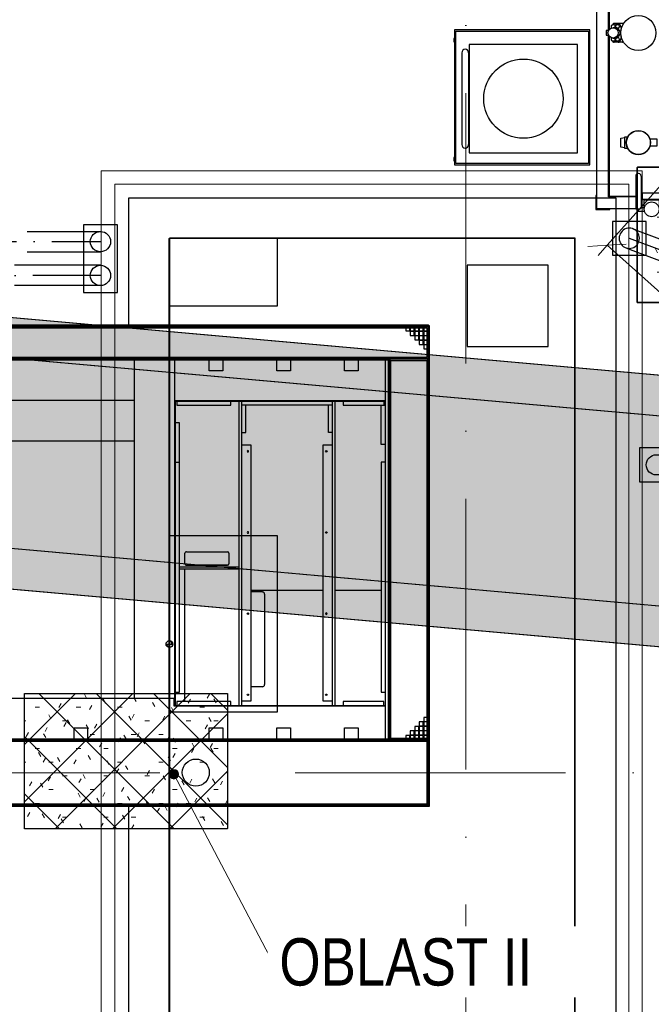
# Model space of a CAD drawing. Header units: millimetres. Extents: x -2694 to 330324, y -17289 to 76899.
# Tile 27 of 142: x 62472 to 67142, y 19038 to 26317. Entities that reach past the tile are written whole.
import ezdxf

# ---------------------------------------------------------------- set-up
doc = ezdxf.new("R2010")
doc.units = ezdxf.units.MM
for name, pattern in [('A_CARA_07', [7, 5, -2]), ('B_CARA_05', [4, 3, -1]), ('IMPORT-A_CARA_07', [700, 500, -200]), ('IMPORT-A_CARA_15', [760, 500, -130, 0, -130]), ('IMPORT-HIDDEN', [952.5, 635, -317.5]), ('Čerchovaná 20mm', [3000, 2000, -500, 0, -500])]:
    doc.linetypes.add(name, pattern=pattern)
for name, color, linetype, lineweight in [('02_0_25386_PODLAHA HALY A ZÁKLADY VESTAVKŮ 4_6_2025_dwg', 8, 'Continuous', 9), ('CA_KOTY', 3, 'Continuous', 9), ('CA_KOTY-100', 3, 'Continuous', 9), ('CA_OSY', 5, 'IMPORT-A_CARA_15', 13), ('CA_PODLAHA CHRÁN_ POPIS', 12, 'IMPORT-A_CARA_15', 25), ('CA_PODLAHA CHRÁNIČKY', 12, 'IMPORT-A_CARA_07', 25), ('CA_PODLAHA KANÁLY', 12, 'Continuous', 25), ('CA_PODLAHA OBRYS', 12, 'Continuous', 25), ('CA_PODLAHA25', 7, 'Continuous', 13), ('CA_POHHRA18', 9, 'Continuous', 9), ('CA_POHHRA25', 7, 'Continuous', 13), ('CA_REZY', 1, 'Continuous', 25), ('CA_TEXT25', 7, 'Continuous', 9), ('CA_ZAKLADY25', 7, 'Continuous', 13), ('CA_ZAKLADY5', 1, 'Continuous', 25), ('CA_ZARIZPRED', 8, 'Continuous', 13), ('CA_ZÁKLADY TG', 9, 'Continuous', 25)]:
    doc.layers.add(name, color=color, linetype=linetype, lineweight=lineweight)
doc.styles.add('Arial_2', font='arial.ttf', dxfattribs={"width": 0.8, "height": 250})
doc.styles.add('Arial_3', font='arial.ttf', dxfattribs={"width": 0.8, "height": 350})
doc.dimstyles.new('HP_Přímá_-_2_5_mm_Ariel', dxfattribs={"dimscale": 304.8, "dimtxt": 255.06485, "dimasz": 0.656168, "dimexe": 0.328084, "dimexo": 0.0625, "dimgap": 0.164042, "dimtad": 1, "dimdec": 0, "dimzin": 0, "dimdsep": 46, "dimtxsty": 'Arial_2', "dimblk1": 'OBLIQUE', "dimblk2": 'OBLIQUE', "dimsah": 1, "dimcen": 0.09, "dimazin": 0, "dimtfac": 1, "dimtdec": 4, "dimtix": 1, "dimtmove": 0, "dimatfit": 3, "dimfxl": 2.296588, "dimfxlon": 1, "dimtvp": 1, "dimtfill": 1, "dimtolj": 1, "dimtzin": 0, "dimarcsym": 2})
pattern_1 = [(0, (0, 0), (609.6, 152.4), [50.292, -406.908, 50.292, -406.908, -2438.4]), (0, (0, 0), (609.6, 152.4), [-914.4, 50.292, -864.108, 50.292, -406.908, -1066.8]), (0, (0, 0), (609.6, 152.4), [-2286, 50.292, -254.508, 50.292, -711.708]), (120, (228.6, 76.2), (-436.78227, 451.729086), [50.292, -406.908, 50.292, -406.908, -2438.4]), (120, (228.6, 76.2), (-436.78227, 451.729086), [-914.4, 50.292, -864.108, 50.292, -406.908, -1066.8]), (120, (228.6, 76.2), (-436.78227, 451.729086), [-2286, 50.292, -254.508, 50.292, -711.708]), (240, (304.8, 381), (-172.81773, -604.129086), [50.292, -406.908, 50.292, -406.908, -2438.4]), (240, (304.8, 381), (-172.81773, -604.129086), [-914.4, 50.292, -864.108, 50.292, -406.908, -1066.8]), (240, (304.8, 381), (-172.81773, -604.129086), [-2286, 50.292, -254.508, 50.292, -711.708])]

# ---------------------------------------------------------------- blocks, each defined once
blk = doc.blocks.new('Fundament_ pravoúhlý - 1000 x 1000 x 1500mm-519875-BOURÁNÍ STÁVAJÍCÍCH ZÁKLADOVÝCH PRVKŮ')
at = {"layer": 'CA_ZAKLADY25'}
h = blk.add_hatch(dxfattribs=at)
h.set_pattern_fill('FP_28', color=256, style=0, pattern_type=2)
h.set_pattern_definition([(0, (-67538.01, -24725.42), (812.8, 203.2), [33.528, -576.072, 33.528, -3827.272]), (0, (-67538.01, -24725.42), (812.8, 203.2), [-643.128, -576.072, 33.528, -1185.672, -2032]), (0, (-67538.01, -24725.42), (812.8, 203.2), [-2438.4, 33.528, -576.072, 33.528, -1388.872]), (0, (-67538.01, -24725.42), (812.8, 203.2), [-3081.528, -372.872, 33.528, -982.472]), (120, (-67233.21, -24623.82), (-582.37636, 602.30545), [33.528, -576.072, 33.528, -3827.272]), (120, (-67233.21, -24623.82), (-582.37636, 602.30545), [-643.128, -576.072, 33.528, -1185.672, -2032]), (120, (-67233.21, -24623.82), (-582.37636, 602.30545), [-2438.4, 33.528, -576.072, 33.528, -1388.872]), (120, (-67233.21, -24623.82), (-582.37636, 602.30545), [-3081.528, -372.872, 33.528, -982.472]), (240, (-67131.62, -24217.42), (-230.42364, -805.50545), [33.528, -576.072, 33.528, -3827.272]), (240, (-67131.62, -24217.42), (-230.42364, -805.50545), [-643.128, -576.072, 33.528, -1185.672, -2032]), (240, (-67131.62, -24217.42), (-230.42364, -805.50545), [-2438.4, 33.528, -576.072, 33.528, -1388.872]), (240, (-67131.62, -24217.42), (-230.42364, -805.50545), [-3081.528, -372.872, 33.528, -982.472])])
h.paths.add_polyline_path([(500, 500), (-500, 500), (-500, -500), (500, -500)])
at = {"layer": 'CA_ZAKLADY25', "color": 9, "linetype": 'B_CARA_05', "lineweight": 25}
for p, q in [((500, 500), (-500, 500)), ((-500, 500), (-500, -500)), ((-500, -500), (-500, 500)), ((-500, 500), (500, 500)), ((500, -500), (500, 500)), ((500, 500), (500, -500)), ((-500, -500), (500, -500)), ((500, -500), (-500, -500))]:
    blk.add_line(p, q, dxfattribs=at)
blk = doc.blocks.new('11542 TAO základy_rvt-1-BOURÁNÍ STÁVAJÍCÍCH ZÁKLADOVÝCH PRVKŮ')
at = {"layer": 'CA_ZAKLADY25'}
h = blk.add_hatch(dxfattribs=at)
h.set_pattern_fill('FP_8', color=256, style=0, pattern_type=2)
h.set_pattern_definition([(0, (0, 0), (406.4, 101.6), [33.528, -271.272, 33.528, -271.272, -1625.6]), (0, (0, 0), (406.4, 101.6), [-609.6, 33.528, -576.072, 33.528, -271.272, -711.2]), (0, (0, 0), (406.4, 101.6), [-1524, 33.528, -169.672, 33.528, -474.472]), (120, (152.4, 50.8), (-291.18818, 301.15272), [33.528, -271.272, 33.528, -271.272, -1625.6]), (120, (152.4, 50.8), (-291.18818, 301.15272), [-609.6, 33.528, -576.072, 33.528, -271.272, -711.2]), (120, (152.4, 50.8), (-291.18818, 301.15272), [-1524, 33.528, -169.672, 33.528, -474.472]), (240, (203.2, 254), (-115.21182, -402.75272), [33.528, -271.272, 33.528, -271.272, -1625.6]), (240, (203.2, 254), (-115.21182, -402.75272), [-609.6, 33.528, -576.072, 33.528, -271.272, -711.2]), (240, (203.2, 254), (-115.21182, -402.75272), [-1524, 33.528, -169.672, 33.528, -474.472])])
h.paths.add_polyline_path([(62508, 20335.4), (64008, 20335.4), (64008, 21335.4), (62508, 21335.4)])
at = {"layer": 'CA_ZAKLADY25', "color": 9, "linetype": 'B_CARA_05', "lineweight": 25}
for p, q in [((62508, 21335.4), (64008, 21335.4)), ((62508, 20335.4), (62508, 21335.4)), ((64008, 21335.4), (64008, 20335.4)), ((64008, 20335.4), (62508, 20335.4))]:
    blk.add_line(p, q, dxfattribs=at)
at = {"layer": 'CA_ZAKLADY5', "color": 253, "linetype": 'B_CARA_05', "lineweight": 13}
for p, q in [((62508, 21335.4), (62508, 20335.4)), ((64008, 21335.4), (62508, 21335.4)), ((64008, 20335.4), (64008, 21335.4)), ((62508, 20335.4), (64008, 20335.4))]:
    blk.add_line(p, q, dxfattribs=at)
at = {"layer": 'CA_ZAKLADY25', "color": 9, "linetype": 'B_CARA_05', "lineweight": 25}
blk.add_blockref('Fundament_ pravoúhlý - 1000 x 1000 x 1500mm-519875-BOURÁNÍ STÁVAJÍCÍCH ZÁKLADOVÝCH PRVKŮ', (67538, 24725.4), dxfattribs=at)
blk = doc.blocks.new('02_0_25386_PODLAHA HALY A ZÁKLADY VESTAVKŮ 4_6_2025_dwg_A$Cb521db9a-2769431-BOURÁNÍ STÁVAJÍCÍCH ZÁKLADOVÝCH PRVKŮ')
at = {"layer": 'CA_ZÁKLADY TG', "color": 1}
for p, q in [((1145, 2036.9), (1145, 2191)), ((1150, 2190.7), (1150, 2043.7)), ((1165.3, 2053.8), (1167.2, 2060.3)), ((1185.1, 2078.4), (1174.9, 2078.4)), ((1200.8, 2055.9), (1178.2, 2055.9)), ((1216.2, 2087.5), (1185.1, 2087.5)), ((1216.6, 2078.4), (1206.4, 2078.4)), ((1216.6, 2054.4), (1206.4, 2054.4)), ((1247.7, 2087.5), (1216.6, 2087.5)), ((1230.4, 2074.4), (1238.9, 2045)), ((1145, 912), (1145, 1999.1)), ((1167.2, 1975.7), (1165.3, 1982.2)), ((1178.2, 1980.1), (1200.8, 1980.1)), ((1216.6, 1981.6), (1206.4, 1981.6)), ((1224.7, 2035.5), (1211.4, 2035.5)), ((1224.7, 2000.5), (1211.4, 2000.5)), ((1238.9, 1991), (1230.4, 1961.6)), ((1185.1, 1957.6), (1174.9, 1957.6)), ((1216.2, 1948.5), (1185.1, 1948.5)), ((1216.6, 1957.6), (1206.4, 1957.6)), ((1247.7, 1948.5), (1216.6, 1948.5)), ((1345.1, 807), (1250, 807)), ((1384.6, 812), (1390, 812)), ((1390, 807), (1384.6, 807)), ((1393, 812), (1393.2, 812)), ((1393.2, 807), (1393, 807)), ((1833.1, 787), (1396.9, 787)), ((1356.5, 717), (1379.3, 717)), ((1408, 727.4), (1409.7, 727.4))]:
    blk.add_line(p, q, dxfattribs=at)
at = {"layer": 'CA_ZÁKLADY TG', "color": 1, "flags": 128}
for points in [[(1055, 2196.9), (1055, 812), (1055, 723), (1055, 717)], [(5, 1977), (0, 1977), (0, 1952), (5, 1952)], [(1144.3, 2035.5), (1127.9, 2035.5), (1127.9, 2000.5), (1144.3, 2000.5)], [(1150, 1992.3), (1150, 907), (1150, 818), (1150, 812), (1156, 812), (1245, 812), (1345.1, 812)], [(60, 1872), (60, 1852), (60, 1212), (60, 1192)], [(110, 1872), (110, 1852), (110, 1212), (110, 1192)], [(1265, 1169), (1235, 1174.3), (1235, 1239.7), (1265, 1245)], [(1285.7, 1164.5), (1265, 1164.5), (1265, 1249.5), (1285.7, 1249.5)], [(1451.6, 1182.5), (1505, 1182.5), (1505, 1231.5), (1451.6, 1231.5)], [(5, 1097), (0, 1097), (0, 1072), (5, 1072)], [(1345.1, 960), (1345.1, 717), (1356.5, 717)], [(1384.6, 960), (1384.6, 727.4), (1405, 727.4)], [(1150, 912), (1145, 912), (1145, 907), (1150, 907)], [(1245, 807), (1156, 807), (1145, 807), (1145, 818), (1145, 907)], [(1055, 817), (1050, 817), (1050, 812), (1055, 812)], [(1050, 812), (1050, 723), (1050, 712), (1061, 712), (1150, 712), (1150, 717)], [(1250, 812), (1250, 807), (1245, 807), (1245, 812)], [(1390, 793.9), (1390, 837), (1393, 837), (1393, 793.9)], [(1393.2, 793.9), (1393.2, 837), (1836.8, 837), (1836.8, 793.9)], [(1405, 787), (1405, 714), (1408, 714), (1408, 784), (1518, 784), (1518, 714), (1521, 714), (1521, 787)], [(1345.1, 717), (1150, 717), (1061, 717), (1055, 717)], [(1150, 712), (1155, 712), (1155, 717)], [(1363, 717), (1363, 700.5), (1409.7, 700.5)], [(698, 0), (698, 300), (408, 300), (98, 300)]]:
    blk.add_lwpolyline(points, dxfattribs=at)
for points in [[(1005, 2042), (5, 2042), (5, 1042), (1005, 1042)], [(995, 1052), (15, 1052), (15, 2032), (995, 2032)], [(915, 1132), (915, 1932), (115, 1932), (115, 1132)]]:
    blk.add_lwpolyline(points, close=True, dxfattribs=at)
at = {"layer": 'CA_ZÁKLADY TG', "color": 1}
for centre, radius in [((1365, 2018), 129), ((1177.9, 2018), 37.9), ((515, 1532), 293), ((1365, 1207), 90), ((1365, 1207), 88), ((1463, 714), 55)]:
    blk.add_circle(centre, radius, dxfattribs=at)
for centre, radius, start, end in [((85, 1872), 25, 360, 180), ((85, 1192), 25, 180, 0), ((1364.8, 960), 19.8, 116.60519, 180), ((1364.8, 960), 19.8, 0, 116.60519), ((1396.9, 793.9), 6.93, 180, 270), ((1396.9, 793.9), 3.93, 180, 200.65628)]:
    blk.add_arc(centre, radius, start, end, dxfattribs=at)
for centre, major_axis, ratio, start_param, end_param in [((1185.1, 2066.4), (0, 21.1), 0.707107, 5.779511, 7.271176), ((1185.1, 2066.4), (0, 12), 0.707107, 3.6435, 6.283185), ((1200.8, 2106.8), (0, 25), 0.707107, 2.637919, 3.645267), ((1200.8, 2018), (0, 37.9), 0.707107, 6.235585, 6.283185), ((1200.8, 2018), (0, 37.9), 0.707107, 5.192621, 6.002729), ((1216.6, 2066.4), (0, 21.1), 0.707107, 5.100179, 6.786859), ((1216.2, 2066.4), (0, 21.1), 0.707107, 6.271337, 6.283185), ((1216.6, 2066.4), (0, 12), 0.707107, 3.141593, 6.283185), ((1247.7, 2066.4), (0, 21.1), 0.707107, 5.789896, 6.283185), ((1185.1, 1969.6), (0, 12), 0.707107, 3.141593, 5.781278), ((1200.8, 2018), (0, 37.9), 0.707107, 3.141593, 3.189193), ((1200.8, 2018), (0, 37.9), 0.707107, 3.422049, 4.232157), ((1216.6, 1969.6), (0, 12), 0.707107, 3.141593, 6.283185), ((1185.1, 1969.6), (0, 21.1), 0.707107, 2.153602, 3.645267), ((1200.8, 1929.2), (0, 25), 0.707107, 5.779511, 6.786859), ((1216.6, 1969.6), (0, 21.1), 0.707107, 2.637919, 4.324599), ((1216.2, 1969.6), (0, 21.1), 0.707107, 3.141593, 3.153441), ((1247.7, 1969.6), (0, 21.1), 0.707107, 3.141593, 3.634881), ((1396.9, 793.9), (0, 6.93), 0.541591, 1.570796, 3.141593)]:
    blk.add_ellipse(centre, major_axis=major_axis, ratio=ratio, start_param=start_param, end_param=end_param, dxfattribs=at)
for points, knots in [([(1171.4, 2055.3), (1170.9, 2055.7), (1170.3, 2056.1), (1169, 2057.3), (1168.3, 2058.2), (1167.2, 2060.2), (1166.7, 2061.4), (1166.1, 2063.8), (1166, 2065.1), (1166, 2067.7), (1166.1, 2069), (1166.7, 2071.5), (1167.2, 2072.6), (1168.4, 2074.7), (1169.1, 2075.6), (1170.7, 2077.1), (1171.6, 2077.7), (1173.4, 2078.3), (1174.1, 2078.4), (1174.9, 2078.4)], [0.377056, 0.377056, 0.377056, 0.377056, 0.582093, 0.582093, 0.902501, 0.902501, 1.236004, 1.236004, 1.572092, 1.572092, 1.908153, 1.908153, 2.244238, 2.244238, 2.577641, 2.577641, 2.896836, 2.896836, 3.141593, 3.141593, 3.141593, 3.141593]), ([(1206.4, 2054.4), (1205.5, 2054.4), (1204.6, 2054.6), (1202.8, 2055.3), (1202, 2055.9), (1200.5, 2057.3), (1199.8, 2058.2), (1198.6, 2060.2), (1198.2, 2061.4), (1197.6, 2063.8), (1197.4, 2065.1), (1197.4, 2067.7), (1197.6, 2069), (1198.2, 2071.5), (1198.7, 2072.6), (1199.8, 2074.7), (1200.6, 2075.6), (1202.2, 2077.1), (1203.1, 2077.7), (1204.8, 2078.3), (1205.6, 2078.4), (1206.4, 2078.4)], [0, 0, 0, 0, 0.284852, 0.284852, 0.582093, 0.582093, 0.902501, 0.902501, 1.236004, 1.236004, 1.572092, 1.572092, 1.908153, 1.908153, 2.244238, 2.244238, 2.577641, 2.577641, 2.896836, 2.896836, 3.141593, 3.141593, 3.141593, 3.141593]), ([(1174.9, 1957.6), (1174, 1957.6), (1173.1, 1957.8), (1171.4, 1958.5), (1170.5, 1959.1), (1169, 1960.5), (1168.3, 1961.4), (1167.2, 1963.4), (1166.7, 1964.6), (1166.1, 1967), (1166, 1968.3), (1166, 1970.9), (1166.1, 1972.2), (1166.7, 1974.7), (1167.2, 1975.8), (1168.4, 1977.9), (1169.1, 1978.8), (1170.4, 1980), (1170.9, 1980.4), (1171.4, 1980.7)], [0, 0, 0, 0, 0.284852, 0.284852, 0.582093, 0.582093, 0.902501, 0.902501, 1.236004, 1.236004, 1.572092, 1.572092, 1.908153, 1.908153, 2.244238, 2.244238, 2.577641, 2.577641, 2.764537, 2.764537, 2.764537, 2.764537]), ([(1206.4, 1957.6), (1205.5, 1957.6), (1204.6, 1957.8), (1202.8, 1958.5), (1202, 1959.1), (1200.5, 1960.5), (1199.8, 1961.4), (1198.6, 1963.4), (1198.2, 1964.6), (1197.6, 1967), (1197.4, 1968.3), (1197.4, 1970.9), (1197.6, 1972.2), (1198.2, 1974.7), (1198.7, 1975.8), (1199.8, 1977.9), (1200.6, 1978.8), (1202.2, 1980.3), (1203.1, 1980.9), (1204.8, 1981.5), (1205.6, 1981.6), (1206.4, 1981.6)], [0, 0, 0, 0, 0.284852, 0.284852, 0.582093, 0.582093, 0.902501, 0.902501, 1.236004, 1.236004, 1.572092, 1.572092, 1.908153, 1.908153, 2.244238, 2.244238, 2.577641, 2.577641, 2.896836, 2.896836, 3.141593, 3.141593, 3.141593, 3.141593]), ([(1224.7, 2035.5), (1224.7, 2035.5), (1224.7, 2035.4), (1224.9, 2034.9), (1225, 2034.6), (1225.3, 2033.7), (1225.5, 2033.2), (1225.9, 2031.9), (1226.1, 2031.1), (1226.5, 2029.6), (1226.7, 2028.7), (1227.1, 2026.8), (1227.3, 2025.8), (1227.5, 2023.6), (1227.7, 2022.5), (1227.8, 2020.3), (1227.9, 2019.1), (1227.9, 2016.9), (1227.8, 2015.7), (1227.7, 2013.5), (1227.5, 2012.4), (1227.3, 2010.2), (1227.1, 2009.2), (1226.7, 2007.3), (1226.5, 2006.4), (1226.1, 2004.9), (1225.9, 2004.1), (1225.5, 2002.8), (1225.3, 2002.3), (1225, 2001.4), (1224.9, 2001.1), (1224.7, 2000.6), (1224.7, 2000.5), (1224.7, 2000.5)], [5.322738, 5.322738, 5.322738, 5.322738, 5.655504, 5.655504, 5.98827, 5.98827, 6.321036, 6.321036, 6.653802, 6.653802, 6.986379, 6.986379, 7.318955, 7.318955, 7.651531, 7.651531, 7.984107, 7.984107, 8.316684, 8.316684, 8.64926, 8.64926, 8.981836, 8.981836, 9.314412, 9.314412, 9.647178, 9.647178, 9.979944, 9.979944, 10.31271, 10.31271, 10.645476, 10.645476, 10.645476, 10.645476]), ([(1384.5, 727.4), (1384.5, 727.4), (1384.5, 727.4), (1384.2, 727), (1384, 726.7), (1383.3, 725.7), (1382.6, 724.7), (1381.3, 722.3), (1380.5, 720.9), (1379.7, 718.5), (1379.5, 717.8), (1379.3, 717)], [6.341671, 6.341671, 6.341671, 6.341671, 6.605334, 6.605334, 6.868996, 6.868996, 7.396321, 7.396321, 7.93051, 7.93051, 8.164533, 8.164533, 8.164533, 8.164533])]:
    blk.add_open_spline(points, degree=3, knots=knots, dxfattribs=at)
blk = doc.blocks.new('02_0_25386_PODLAHA HALY A ZÁKLADY VESTAVKŮ 4_6_2025_dwg_A$C0b34a81f-2769432-BOURÁNÍ STÁVAJÍCÍCH ZÁKLADOVÝCH PRVKŮ')
at = {"layer": 'CA_PODLAHA CHRÁN_ POPIS', "color": 1}
for p, q in [((67388.2, 25113.2), (67446.8, 25091.3)), ((60078.2, 25088.2), (63478.2, 25088.2)), ((67446.8, 25091.3), (68446.8, 24717.4)), ((63478.2, 24838.2), (60078.2, 24838.2))]:
    blk.add_line(p, q, dxfattribs=at)
at = {"layer": 'CA_PODLAHA CHRÁNIČKY', "color": 1, "linetype": 'IMPORT-HIDDEN'}
for p, q in [((60078.2, 25163.2), (63478.2, 25163.2)), ((67414.5, 25183.4), (67446.8, 25171.4)), ((67446.8, 25171.4), (68446.8, 24797.5)), ((67362, 25042.9), (67446.8, 25011.2)), ((60078.2, 25013.2), (63478.2, 25013.2)), ((67446.8, 25011.2), (68445.6, 24637.8)), ((63478.2, 24913.2), (60078.2, 24913.2)), ((63478.2, 24763.2), (60167.7, 24763.2))]:
    blk.add_line(p, q, dxfattribs=at)
at = {"layer": 'CA_PODLAHA KANÁLY', "color": 1}
for p, q in [((60928.2, 24468.2), (63484.8, 24468.2)), ((67288.2, 24129.9), (67288.2, 23828.7)), ((67288.2, 23828.7), (67288.2, 22423.2)), ((67288.2, 22423.2), (67288.2, 22122)), ((67288.2, 22121.9), (67288.2, 19137.8))]:
    blk.add_line(p, q, dxfattribs=at)
at = {"layer": 'CA_PODLAHA KANÁLY', "color": 1, "flags": 128}
for points in [[(63484.8, 24468.2), (63688.2, 24468.2), (63688.2, 25413.2), (67288.2, 25413.2), (67288.2, 24129.9)], [(62916.8, 20913.2), (60928.2, 20913.2), (60928.2, 22687.5)], [(63688.2, 20747.8), (63688.2, 20913.2), (62916.8, 20913.2)], [(67196.8, 18913.2), (66188.2, 18913.2), (66188.2, 14913.2), (64408.2, 14913.2), (64408.2, 16363.2), (63688.2, 16363.2), (63688.2, 20747.8)]]:
    blk.add_lwpolyline(points, dxfattribs=at)
at = {"layer": 'CA_PODLAHA OBRYS', "color": 1}
for p, q in [((67513.2, 25238.2), (67446.8, 25238.2)), ((67463.2, 23313.2), (67713.2, 23313.2))]:
    blk.add_line(p, q, dxfattribs=at)
at = {"layer": 'CA_PODLAHA OBRYS', "color": 1, "flags": 128}
blk.add_lwpolyline([(63603.2, 24713.2), (63603.2, 25213.2), (63353.2, 25213.2), (63353.2, 24713.2)], close=True, dxfattribs=at)
for points in [[(67446.8, 25238.2), (67263.2, 25238.2), (67263.2, 24988.2), (67446.8, 24988.2)], [(67446.8, 24988.2), (67513.2, 24988.2), (67513.2, 25238.2)], [(67713.2, 23563.2), (67463.2, 23563.2), (67463.2, 23313.2)]]:
    blk.add_lwpolyline(points, dxfattribs=at)
at = {"layer": 'CA_PODLAHA OBRYS', "color": 1}
for centre in [(63478.2, 25088.2), (63478.2, 24838.2), (67588.2, 23438.2)]:
    blk.add_circle(centre, 75, dxfattribs=at)
for start, end in [(36.84293, 323.15707), (0, 36.84293), (323.15707, 0)]:
    blk.add_arc((67388.2, 25113.2), 75, start, end, dxfattribs=at)
at = {"layer": 'CA_ZÁKLADY TG', "color": 1}
for p, q in [((60928.2, 24468.2), (63484.8, 24468.2)), ((60928.2, 24468.2), (63484.8, 24468.2)), ((60933.2, 24463.2), (63541, 24463.2)), ((63484.8, 24468.2), (65908.2, 24468.2)), ((60945.7, 24450.7), (63681.6, 24450.7)), ((63988.2, 24423.4), (63988.2, 24122.2)), ((65890.7, 24254.2), (65890.7, 24230.7)), ((65898.2, 24253.5), (65898.2, 24223.2)), ((65903.2, 24253.1), (65903.2, 23951.9)), ((65908.2, 24252.7), (65908.2, 23951.5)), ((65890.7, 24230.7), (62768.7, 24230.7)), ((62853, 24223.2), (65898.2, 24223.2)), ((65608.2, 24213.2), (62965.5, 24213.2)), ((64028.2, 24118.7), (64028.2, 24213.2)), ((64283.2, 24133.2), (64283.2, 24213.2)), ((65583.2, 24213.2), (65583.2, 23980.4)), ((65618.2, 24218.2), (65618.2, 23977.3)), ((65643.2, 24223.2), (65643.2, 24218.2)), ((65873.2, 24218.2), (65873.2, 24223.2)), ((65890.7, 24210.7), (65890.7, 23953)), ((63728.2, 24145.3), (63728.2, 22739.8)), ((63988.2, 24122.2), (63988.2, 22716.7)), ((64028.2, 22713.1), (64028.2, 24118.7)), ((66988.2, 23855.4), (66988.2, 24156.6)), ((65583.2, 23980.4), (65583.2, 22574.9)), ((65608.2, 22572.6), (65608.2, 23978.2)), ((65613.2, 23977.7), (65613.2, 22572.2)), ((65618.2, 23977.3), (65618.2, 22571.7)), ((65625.7, 22571.1), (65625.7, 23976.6)), ((65890.7, 23953), (65890.7, 22547.5)), ((65898.2, 22546.8), (65898.2, 23952.4)), ((65903.2, 23951.9), (65903.2, 22546.4)), ((65908.2, 23951.5), (65908.2, 22545.9)), ((64028.2, 23913.2), (65583.2, 23913.2)), ((64033.2, 23907.7), (64028.2, 23907.7)), ((64033.2, 22712.7), (64033.2, 23913.2)), ((64033.2, 23908.2), (65583.2, 23908.2)), ((64033.2, 23908.1), (64043.2, 23908.1)), ((64443.2, 23908.1), (64503.2, 23908.1)), ((64503.2, 22670.9), (64503.2, 23908.2)), ((64523.2, 22669.1), (64523.2, 23908.2)), ((65193.2, 23878.2), (64523.2, 23878.2)), ((65193.2, 22609.5), (65193.2, 23908.2)), ((65213.2, 22607.8), (65213.2, 23908.2)), ((65573.2, 23908.2), (65573.2, 23878.2)), ((66988.2, 22449.9), (66988.2, 23855.4)), ((63728.2, 23613.2), (61183.2, 23613.2)), ((64033.2, 23458.2), (64063.2, 23458.2)), ((64103.2, 22706.5), (64103.2, 22786.1)), ((64113.2, 22796.1), (64418.2, 22796.1)), ((64428.2, 22786.1), (64428.2, 22706.1)), ((63728.2, 22739.8), (63728.2, 22438.6)), ((63988.2, 22716.7), (63988.2, 22415.5)), ((64028.2, 22412), (64028.2, 22713.1)), ((64033.2, 22411.5), (64033.2, 22712.7)), ((64063.2, 22408.8), (64063.2, 22710)), ((64063.2, 22683.2), (64365.1, 22683.2)), ((64063.2, 22668.2), (64503.2, 22668.2)), ((64102.6, 22405.3), (64102.6, 22668.2)), ((64113.2, 22696.2), (64218.3, 22696.2)), ((64219.4, 22696.1), (64113.2, 22696.1)), ((64218.3, 22696.2), (64418.2, 22696.2)), ((64418.2, 22696.1), (64219.4, 22696.1)), ((64365.1, 22683.2), (64503.2, 22683.2)), ((64503.2, 22369.7), (64503.2, 22670.9)), ((64523.2, 22367.9), (64523.2, 22669.1)), ((64593.2, 22361.7), (64593.2, 22662.9)), ((64788.2, 22344.4), (64788.2, 22645.6)), ((65123.2, 22615.8), (65123.2, 22314.6)), ((65193.2, 22308.4), (65193.2, 22609.5)), ((65213.2, 22306.6), (65213.2, 22607.8)), ((65553.2, 22577.5), (65553.2, 22276.3)), ((65583.2, 22574.9), (65583.2, 22273.7)), ((65608.2, 22271.4), (65608.2, 22572.6)), ((65613.2, 22572.2), (65613.2, 22271)), ((65618.2, 22571.7), (65618.2, 22270.6)), ((65625.7, 22269.9), (65625.7, 22571.1)), ((65123.2, 22508.2), (64593.2, 22508.2)), ((64676.4, 22498.2), (64593.2, 22498.2)), ((65553.2, 22508.2), (65213.2, 22508.2)), ((65890.7, 22547.5), (65890.7, 22246.3)), ((65898.2, 22245.7), (65898.2, 22546.8)), ((65903.2, 22546.4), (65903.2, 22245.2)), ((65908.2, 22545.9), (65908.2, 22244.8)), ((63728.2, 22438.5), (63728.2, 21747.8)), ((64691.2, 22483.3), (64691.2, 22353)), ((66988.2, 22148.7), (66988.2, 22449.9)), ((63988.2, 22415.4), (63988.2, 21747.8)), ((64028.2, 21747.8), (64028.2, 22411.8)), ((64033.2, 21747.8), (64033.2, 22411.4)), ((64102.6, 21747.8), (64102.6, 22405.2)), ((64503.2, 21658.2), (64503.2, 22369.6)), ((64523.2, 21658.2), (64523.2, 22367.8)), ((64691.2, 22352.9), (64691.2, 21813.3)), ((65193.2, 21658.2), (65193.2, 22308.2)), ((65213.2, 21658.2), (65213.2, 22306.4)), ((65583.2, 22273.5), (65583.2, 21413.2)), ((65613.2, 22270.9), (65613.2, 21404.8)), ((65618.2, 22270.4), (65618.2, 21408.2)), ((65903.2, 22245.1), (65903.2, 20918.2)), ((63960.2, 22113.2), (64016.2, 22113.2)), ((64676.1, 21798.3), (64593.2, 21798.3)), ((61183.2, 21713.2), (62916.8, 21713.2)), ((63728.2, 21747.8), (63728.2, 21713.2)), ((63988.2, 21747.8), (63988.2, 20747.8)), ((64033.2, 21653.2), (64033.2, 21747.8)), ((64102.6, 21688.2), (64102.6, 21747.8)), ((64033.2, 21658.2), (64416.8, 21658.2)), ((64416.8, 21658.2), (65583.2, 21658.2)), ((65583.2, 21653.2), (64416.8, 21653.2)), ((63988.2, 21613.2), (64416.8, 21613.2)), ((62916.8, 21403.2), (60938.2, 21403.2)), ((62916.8, 21413.2), (64416.8, 21413.2)), ((62916.8, 21408.2), (64416.8, 21408.2)), ((64416.8, 21403.2), (62916.8, 21403.2)), ((64193.2, 21413.2), (64193.2, 21403.2)), ((64416.8, 21408.2), (65611.2, 21408.2)), ((65608.2, 21413.2), (65614.2, 21403.2)), ((65613.2, 21408.2), (65618.2, 21403.2)), ((65643.2, 21408.2), (65643.2, 21403.2)), ((65873.2, 21403.2), (65873.2, 21408.2)), ((62916.8, 21395.7), (64416.8, 21395.7)), ((60930.8, 20918.2), (62916.8, 20918.2)), ((64416.8, 20930.7), (62916.8, 20930.7)), ((62916.8, 20923.2), (64416.8, 20923.2)), ((62916.8, 20918.2), (64416.8, 20918.2)), ((64416.8, 20913.2), (62916.8, 20913.2)), ((64193.2, 20918.2), (64193.2, 20913.2)), ((65890.7, 20930.7), (64416.8, 20930.7)), ((64416.8, 20918.2), (65905.2, 20918.2)), ((65902.2, 20918.2), (65897.2, 20923.2)), ((65903.2, 20921.5), (65908.2, 20913.2))]:
    blk.add_line(p, q, dxfattribs=at)
at = {"layer": 'CA_ZÁKLADY TG', "color": 1, "flags": 128}
for points in [[(63988.2, 24613.2), (64788.2, 24613.2), (64788.2, 25113.2)], [(66988.2, 24156.6), (66988.2, 25113.2), (63988.2, 25113.2), (63988.2, 24423.4)], [(63597.2, 24458.2), (60938.2, 24458.2), (60938.2, 24393.5)], [(63484.8, 24468.2), (65908.2, 24468.2), (65908.2, 24252.7)], [(63541, 24463.2), (65903.2, 24463.2), (65898.2, 24458.2), (65898.2, 24253.5)], [(65903.2, 24463.2), (65898.2, 24458.2), (63597.2, 24458.2)], [(65902.3, 24463.2), (65908.2, 24468.2), (65903.2, 24463.9), (65903.2, 24253.1)], [(63681.6, 24450.7), (65890.7, 24450.7), (65890.7, 24254.2)], [(65735, 24450.7), (65735, 24428.2), (65765, 24428.2), (65765, 24450.7)], [(65768.3, 24450.7), (65768.3, 24428.2), (65798.3, 24428.2), (65798.3, 24450.7)], [(65801.6, 24450.7), (65801.6, 24428.2), (65831.6, 24428.2), (65831.6, 24450.7)], [(65834.9, 24450.7), (65834.9, 24428.2), (65864.9, 24428.2), (65864.9, 24450.7)], [(65868.2, 24450.7), (65868.2, 24428.2), (65890.7, 24428.2)], [(65890.7, 24424.9), (65868.2, 24424.9), (65868.2, 24394.9), (65890.7, 24394.9)], [(65890.7, 24391.6), (65868.2, 24391.6), (65868.2, 24361.6), (65890.7, 24361.6)], [(65890.7, 24358.3), (65868.2, 24358.3), (65868.2, 24328.3), (65890.7, 24328.3)], [(65890.7, 24325), (65868.2, 24325), (65868.2, 24295), (65890.7, 24295)], [(62965.5, 24213.2), (61183.2, 24213.2), (61178.2, 24218.2), (61173.2, 24223.2), (61178.2, 24218.2), (62909.2, 24218.2)], [(62909.2, 24218.2), (65614.1, 24218.2), (65608.2, 24213.2)], [(64283.2, 24213.2), (63728.2, 24213.2), (63728.2, 24145.3)], [(65608.2, 23978.2), (65608.2, 24213.2), (65383.2, 24213.2), (65383.2, 24133.2), (65283.2, 24133.2), (65283.2, 24213.2), (64883.2, 24213.2), (64883.2, 24133.2), (64783.2, 24133.2), (64783.2, 24213.2), (64383.2, 24213.2), (64383.2, 24133.2), (64283.2, 24133.2)], [(65608.2, 24213.2), (65613.2, 24217.4), (65613.2, 23977.7)], [(65898.2, 23952.4), (65898.2, 24218.2), (65618.2, 24218.2)], [(65625.7, 23976.6), (65625.7, 24210.7), (65890.7, 24210.7)], [(63728.2, 23913.2), (61183.2, 23913.2), (61183.2, 23523.2), (61263.2, 23523.2), (61263.2, 23423.2), (61183.2, 23423.2), (61183.2, 22983.2), (61263.2, 22983.2), (61263.2, 22959)], [(64043.2, 23908.2), (64043.2, 23878.2), (64443.2, 23878.2), (64443.2, 23908.2)], [(64523.2, 23678.2), (64553.2, 23678.2), (64553.2, 23878.2)], [(65193.2, 23678.2), (65163.2, 23678.2), (65163.2, 23878.2)], [(65273.2, 23908.2), (65273.2, 23878.2), (65583.2, 23878.2)], [(65583.2, 23588.2), (65553.2, 23588.2), (65553.2, 23878.2)], [(64063.2, 22710), (64063.2, 23748.2), (64033.2, 23748.2)], [(64593.2, 22662.9), (64593.2, 23583.2), (64523.2, 23583.2)], [(65193.2, 23583.2), (65123.2, 23583.2), (65123.2, 22615.8)], [(65583.2, 23458.2), (65553.2, 23458.2), (65553.2, 22577.5)], [(64788.2, 22645.6), (64788.2, 22913.2), (63988.2, 22913.2)], [(62916.8, 20913.2), (60928.2, 20913.2), (60928.2, 22687.5)], [(61183.2, 22664.9), (61183.2, 22443.2), (61263.2, 22443.2), (61263.2, 22343.2), (61183.2, 22343.2), (61183.2, 21903.2), (61263.2, 21903.2), (61263.2, 21803.2), (61183.2, 21803.2), (61183.2, 21413.2), (61180.7, 21408.2), (62916.8, 21408.2)], [(64033.2, 21758.2), (64063.2, 21758.2), (64063.2, 22408.7)], [(64523.2, 21693.2), (64593.2, 21693.2), (64593.2, 22361.6)], [(64416.8, 21613.2), (64788.2, 21613.2), (64788.2, 22344.2)], [(65123.2, 22314.5), (65123.2, 21693.2), (65193.2, 21693.2)], [(65553.2, 22276.2), (65553.2, 21758.2), (65583.2, 21758.2)], [(64416.8, 21413.2), (65608.2, 21413.2), (65608.2, 22271.3)], [(65908.2, 22244.6), (65908.2, 20913.2), (64416.8, 20913.2)], [(65618.2, 21408.2), (65898.2, 21408.2), (65898.2, 22245.5)], [(65890.7, 22246.2), (65890.7, 21415.7), (65625.7, 21415.7), (65625.7, 22269.8)], [(63988.2, 19213.2), (66988.2, 19213.2), (66988.2, 22148.6)], [(62916.8, 21713.2), (64028.2, 21713.2), (64028.2, 21747.8)], [(64416.8, 21653.2), (64023.2, 21653.2), (64023.2, 21713.2)], [(64416.8, 21688.2), (64043.2, 21688.2), (64043.2, 21658.2)], [(64443.2, 21658.2), (64443.2, 21688.2), (64416.8, 21688.2)], [(65573.2, 21658.2), (65573.2, 21688.2), (65273.2, 21688.2), (65273.2, 21658.2)], [(65890.7, 21571.4), (65868.2, 21571.4), (65868.2, 21541.4), (65890.7, 21541.4)], [(63283.2, 21413.2), (63283.2, 21493.2), (63383.2, 21493.2), (63383.2, 21413.2)], [(64283.2, 21413.2), (64283.2, 21493.2), (64383.2, 21493.2), (64383.2, 21413.2)], [(64783.2, 21413.2), (64783.2, 21493.2), (64883.2, 21493.2), (64883.2, 21413.2)], [(65283.2, 21413.2), (65283.2, 21493.2), (65383.2, 21493.2), (65383.2, 21413.2)], [(65890.7, 21538.1), (65868.2, 21538.1), (65868.2, 21508.1), (65890.7, 21508.1)], [(65890.7, 21504.8), (65868.2, 21504.8), (65868.2, 21474.8), (65890.7, 21474.8)], [(60938.2, 21403.2), (60938.2, 20923.2), (62916.8, 20923.2)], [(61178.1, 21403.2), (61178.2, 21403.4), (61183.2, 21413.2), (62916.8, 21413.2)], [(64416.8, 20923.2), (65898.2, 20923.2), (65898.2, 21403.2), (64416.8, 21403.2)], [(65765, 21415.7), (65765, 21438.2), (65735, 21438.2), (65735, 21415.7)], [(65798.3, 21415.7), (65798.3, 21438.2), (65768.3, 21438.2), (65768.3, 21415.7)], [(65831.6, 21415.7), (65831.6, 21438.2), (65801.6, 21438.2), (65801.6, 21415.7)], [(65864.9, 21415.7), (65864.9, 21438.2), (65834.9, 21438.2), (65834.9, 21415.7)], [(65890.7, 21471.5), (65868.2, 21471.5), (65868.2, 21441.5), (65890.7, 21441.5)], [(65890.7, 21438.2), (65868.2, 21438.2), (65868.2, 21415.7)], [(62916.8, 20930.7), (60945.7, 20930.7), (60945.7, 21395.7), (62916.8, 21395.7)], [(64416.8, 21395.7), (65890.7, 21395.7), (65890.7, 20930.7)], [(63988.2, 20747.8), (63988.2, 16663.2), (64708.2, 16663.2), (64708.2, 15213.2), (65888.2, 15213.2), (65888.2, 19213.2)]]:
    blk.add_lwpolyline(points, dxfattribs=at)
for points in [[(66188.2, 24913.2), (66188.2, 24313.2), (66788.2, 24313.2), (66788.2, 24913.2)], [(65768.3, 24424.9), (65768.3, 24394.9), (65798.3, 24394.9), (65798.3, 24424.9)], [(65801.6, 24394.9), (65831.6, 24394.9), (65831.6, 24424.9), (65801.6, 24424.9)], [(65801.6, 24361.6), (65831.6, 24361.6), (65831.6, 24391.6), (65801.6, 24391.6)], [(65834.9, 24394.9), (65864.9, 24394.9), (65864.9, 24424.9), (65834.9, 24424.9)], [(65834.9, 24361.6), (65864.9, 24361.6), (65864.9, 24391.6), (65834.9, 24391.6)], [(65834.9, 24358.3), (65834.9, 24328.3), (65864.9, 24328.3), (65864.9, 24358.3)], [(65618.2, 24223.2), (65613.2, 24218.2)], [(65801.6, 21504.8), (65801.6, 21474.8), (65831.6, 21474.8), (65831.6, 21504.8)], [(65864.9, 21538.1), (65834.9, 21538.1), (65834.9, 21508.1), (65864.9, 21508.1)], [(65834.9, 21504.8), (65834.9, 21474.8), (65864.9, 21474.8), (65864.9, 21504.8)], [(65798.3, 21471.5), (65768.3, 21471.5), (65768.3, 21441.5), (65798.3, 21441.5)], [(65801.6, 21471.5), (65801.6, 21441.5), (65831.6, 21441.5), (65831.6, 21471.5)], [(65834.9, 21471.5), (65834.9, 21441.5), (65864.9, 21441.5), (65864.9, 21471.5)]]:
    blk.add_lwpolyline(points, close=True, dxfattribs=at)
at = {"layer": 'CA_ZÁKLADY TG', "color": 1}
for centre, radius in [((65148.2, 23538.2), 5.5), ((65148.2, 22938.2), 5.5), ((64568.2, 22338.2), 5.5), ((63988.2, 22113.2), 25), ((64568.2, 21738.2), 5.5), ((65148.2, 21738.2), 5.5), ((64183.2, 21163.2), 100)]:
    blk.add_circle(centre, radius, dxfattribs=at)
for centre, radius, start, end in [((64568.2, 23538.2), 5.5, 0, 180), ((64568.2, 23538.2), 5.5, 180, 0), ((64568.2, 22938.2), 5.5, 90, 180), ((64568.2, 22938.2), 5.5, 180, 270), ((64568.2, 22938.2), 5.5, 0, 90), ((64568.2, 22938.2), 5.5, 270, 0), ((65148.2, 22338.2), 5.5, 90, 0), ((65148.2, 22338.2), 5.5, 0, 90), ((63988.2, 22113.2), 20, 0, 90), ((63988.2, 22113.2), 20, 180, 270)]:
    blk.add_arc(centre, radius, start, end, dxfattribs=at)
for centre, major_axis, ratio, start_param, end_param in [((64113.2, 22786.1), (10, 0), 0.999956, 1.570796, 3.141593), ((64418.2, 22786.1), (10, 0), 0.999956, 0, 1.570796), ((64113.2, 22706.2), (10, 0), 0.999956, 3.141593, 3.926991), ((64113.2, 22706.1), (10, 0), 0.999956, 3.141593, 3.926991), ((64113.2, 22706.2), (10, 0), 0.999956, 3.926991, 4.712389), ((64113.2, 22706.1), (10, 0), 0.999956, 3.926991, 4.712389), ((64418.2, 22706.2), (10, 0), 0.999956, 4.712389, 6.283185), ((64418.2, 22706.1), (10, 0), 0.999956, 4.712389, 6.283185), ((64676.2, 22483.3), (7.7, 12.9), 0.999793, 6.038154, 6.823552), ((64676.4, 22483.2), (7.7, 12.9), 0.999793, 0.272558, 0.540367), ((64676.4, 22483.2), (7.7, 12.9), 0.999793, 0.00475, 0.272558), ((64676.2, 22483.3), (7.7, 12.9), 0.999793, 5.252756, 6.038154), ((64676.1, 21813.3), (7.7, 12.9), 0.999793, 3.681959, 5.252756)]:
    blk.add_ellipse(centre, major_axis=major_axis, ratio=ratio, start_param=start_param, end_param=end_param, dxfattribs=at)
blk.add_blockref('02_0_25386_PODLAHA HALY A ZÁKLADY VESTAVKŮ 4_6_2025_dwg_A$Cb521db9a-2769431-BOURÁNÍ STÁVAJÍCÍCH ZÁKLADOVÝCH PRVKŮ', (66090.2, 24613.2))
blk = doc.blocks.new('02_0_25386_PODLAHA HALY A ZÁKLADY VESTAVKŮ 4_6_2025_dwg-2745952-BOURÁNÍ STÁVAJÍCÍCH ZÁKLADOVÝCH PRVKŮ')
blk.add_blockref('02_0_25386_PODLAHA HALY A ZÁKLADY VESTAVKŮ 4_6_2025_dwg_A$C0b34a81f-2769432-BOURÁNÍ STÁVAJÍCÍCH ZÁKLADOVÝCH PRVKŮ', (2306173.8, -1797959.4))
blk = doc.blocks.new('DIMBLOCK10-BOURÁNÍ STÁVAJÍCÍCH ZÁKLADOVÝCH PRVKŮ')
at = {"layer": 'CA_KOTY-100'}
for p, q in [((66814.6, 24648.9), (67281, 25170.9)), ((66814.6, 24648.9), (66673.5, 24641)), ((66814.6, 24648.9), (66748, 24574.3)), ((66814.6, 24648.9), (66955.8, 24656.9)), ((66814.6, 24648.9), (72022.5, 19996.2)), ((72022.5, 19996.2), (72488.9, 20518.2)), ((72022.5, 19996.2), (71881.3, 19988.2)), ((72022.5, 19996.2), (71955.9, 19921.6)), ((72022.5, 19996.2), (72163.7, 20004.1))]:
    blk.add_line(p, q, dxfattribs=at)
at = {"layer": 'CA_KOTY-100', "color": 0, "insert": (69439.9, 22805.8), "char_height": 250, "width": 734.587, "attachment_point": 1, "rotation": 318.22197, "line_spacing_factor": 0.941778, "style": 'Arial_2', "bg_fill": 3, "box_fill_scale": 1.25, "bg_fill_color": 256, "bg_fill_true_color": 13158600, "bg_fill_transparency": 0}
blk.add_mtext('6984', dxfattribs=at)
blk = doc.blocks.new('_Oblique')
at = {"color": 0, "linetype": 'ByBlock', "lineweight": -2}
blk.add_line((-0.5, -0.5), (0.5, 0.5), dxfattribs=at)

msp = doc.modelspace()

# ---------------------------------------------------------------- hatches: boundary and pattern name
at = {"layer": 'CA_POHHRA18'}
h = msp.add_hatch(dxfattribs=at)
h.set_pattern_fill('FP_193', color=90, style=0, pattern_type=2)
h.set_pattern_definition([(45, (0, 0), (-211.9927, 211.9927), []), (135, (0, 0), (-211.9927, -211.9927), [])])
h.paths.add_polyline_path([(62508, 20335.4), (64008, 20335.4), (64008, 21335.4), (62508, 21335.4)])
at = {"layer": 'CA_POHHRA25', "linetype": 'B_CARA_05'}
h = msp.add_hatch(dxfattribs=at)
h.set_pattern_fill('FP_7', color=256, style=0, pattern_type=2)
h.set_pattern_definition(pattern_1)
h.paths.add_polyline_path([(71825.7, 22976.5), (71848.8, 23275.6), (258, 29642.5), (231.4, 29343.7), (63362.9, 23729.1)])
h = msp.add_hatch(dxfattribs=at)
h.set_pattern_fill('FP_6', color=256, style=0, pattern_type=2)
h.set_pattern_definition(pattern_1)
h.paths.add_polyline_path([(71695.8, 21281.4), (71718.8, 21580.5), (107.4, 27949.2), (80.8, 27650.3), (63362.9, 22022.4)])
at = {"layer": 'CA_TEXT25'}
h = msp.add_hatch(color=256, dxfattribs=at)
edge = h.paths.add_edge_path()
edge.add_arc((63612.1, 20738.2), 35, 0, 360)
at = {"layer": 'CA_ZAKLADY25', "linetype": 'B_CARA_05'}
h = msp.add_hatch(dxfattribs=at)
h.set_pattern_fill('FP_6', color=256, style=0, pattern_type=2)
h.set_pattern_definition(pattern_1)
h.paths.add_polyline_path([(114205.2, 18514.7), (164274.5, 25437.3), (256538.1, 27831.1), (300315, 24639.3), (300460.1, 26633.1), (256584.9, 29826.2), (164111.1, 27427), (114133, 20516.9), (71848.8, 23275.6), (259.8, 29642.3), (82.6, 27650.1), (71406.6, 21306.9), (111554.5, 18687.6)])
h = msp.add_hatch(dxfattribs=at)
h.set_pattern_fill('FP_6', color=256, style=0, pattern_type=2)
h.set_pattern_definition(pattern_1)
h.paths.add_polyline_path([(114205.2, 18514.7), (164274.5, 25437.3), (256538.1, 27831.1), (300315, 24639.3), (300460.1, 26633.1), (256584.9, 29826.2), (164111.1, 27427), (114133, 20516.9), (71848.8, 23275.6), (259.8, 29642.3), (82.6, 27650.1), (71406.6, 21306.9), (111554.5, 18687.6)])

# ---------------------------------------------------------------- linework, layer by layer
at = {"layer": 'CA_OSY', "linetype": 'Čerchovaná 20mm', "lineweight": 9}
for p, q in [((65770, -226.2), (65770, 75699.1)), ((-1493.6, 20749.9), (299971.9, 20749.9))]:
    msp.add_line(p, q, dxfattribs=at)
at = {"layer": 'CA_PODLAHA25', "color": 240, "linetype": 'A_CARA_07', "lineweight": 9}
for p, q in [((63075, 15800), (63075, 25200)), ((63075, 25200), (67075, 25200)), ((67075, 25200), (63075, 25200)), ((63075, 25200), (63075, 15800)), ((67075, 25200), (67075, 18300)), ((67075, 18300), (67075, 25200))]:
    msp.add_line(p, q, dxfattribs=at)
at = {"layer": 'CA_POHHRA25', "linetype": 'B_CARA_05', "lineweight": 9}
for p, q in [((71848.8, 23275.6), (258, 29642.5)), ((258, 29642.5), (71848.8, 23275.6)), ((71825.7, 22976.5), (231.4, 29343.7)), ((231.4, 29343.7), (71825.7, 22976.5)), ((71718.8, 21580.5), (107.4, 27949.2)), ((107.4, 27949.2), (71718.8, 21580.5)), ((71695.8, 21281.4), (80.8, 27650.3)), ((80.8, 27650.3), (71695.8, 21281.4))]:
    msp.add_line(p, q, dxfattribs=at)
at = {"layer": 'CA_POHHRA25', "color": 240, "linetype": 'A_CARA_07', "lineweight": 9}
for p, q in [((63175, 25100), (63175, 15900)), ((63175, 25100), (63575, 25100)), ((66575, 25100), (66975, 25100)), ((66975, 18400), (66975, 25100)), ((63575, 16300), (63575, 24700)), ((63575, 24700), (66575, 24700)), ((66575, 24700), (66575, 18800))]:
    msp.add_line(p, q, dxfattribs=at)
at = {"layer": 'CA_POHHRA25', "linetype": 'A_CARA_07', "lineweight": 9}
for p, q in [((62508, 21335.4), (62508, 20335.4)), ((64008, 21335.4), (62508, 21335.4)), ((64008, 20335.4), (64008, 21335.4)), ((62508, 20335.4), (64008, 20335.4))]:
    msp.add_line(p, q, dxfattribs=at)
at = {"layer": 'CA_REZY', "color": 240, "linetype": 'A_CARA_07', "lineweight": 9}
for p, q in [((63175, 25100), (63175, 15900)), ((66975, 25100), (63175, 25100)), ((66975, 18400), (66975, 25100)), ((63575, 16300), (63575, 24700)), ((63575, 24700), (66575, 24700)), ((66575, 24700), (66575, 18800))]:
    msp.add_line(p, q, dxfattribs=at)
at = {"layer": 'CA_TEXT25', "color": 50}
msp.add_line((63612.1, 20738.2), (64342.4, 19351.3), dxfattribs=at)
msp.add_circle((63612.1, 20738.2), 35, dxfattribs=at)
at = {"layer": 'CA_ZAKLADY25', "linetype": 'B_CARA_05', "lineweight": 9}
for p, q in [((259.8, 29642.3), (71848.8, 23275.6)), ((71848.8, 23275.6), (259.8, 29642.3)), ((259.8, 29642.3), (71848.8, 23275.6)), ((71848.8, 23275.6), (259.8, 29642.3)), ((71406.6, 21306.9), (82.6, 27650.1)), ((82.6, 27650.1), (71406.6, 21306.9)), ((71406.6, 21306.9), (82.6, 27650.1)), ((82.6, 27650.1), (71406.6, 21306.9))]:
    msp.add_line(p, q, dxfattribs=at)
at = {"layer": 'CA_ZAKLADY25', "color": 240, "linetype": 'A_CARA_07', "lineweight": 9}
for p, q in [((63175, 15900), (63175, 25100)), ((63175, 25100), (66975, 25100)), ((63575, 25100), (63175, 25100)), ((63175, 25100), (63175, 15900)), ((66975, 25100), (66575, 25100)), ((66975, 25100), (66975, 18400)), ((66975, 18400), (66975, 25100))]:
    msp.add_line(p, q, dxfattribs=at)
at = {"layer": 'CA_ZARIZPRED'}
for p, q in [((60475, 24060), (65495, 24060)), ((65495, 24060), (60475, 24060)), ((65495, 24060), (65495, 20500)), ((65495, 20500), (65495, 24060)), ((65495, 20500), (60475, 20500)), ((60475, 20500), (65495, 20500))]:
    msp.add_line(p, q, dxfattribs=at)

# ---------------------------------------------------------------- block references
at = {"lineweight": 5}
msp.add_blockref('11542 TAO základy_rvt-1-BOURÁNÍ STÁVAJÍCÍCH ZÁKLADOVÝCH PRVKŮ', (0, 0), dxfattribs=at)
at = {"layer": '02_0_25386_PODLAHA HALY A ZÁKLADY VESTAVKŮ 4_6_2025_dwg', "color": 240, "linetype": 'IMPORT-A_CARA_07'}
msp.add_blockref('02_0_25386_PODLAHA HALY A ZÁKLADY VESTAVKŮ 4_6_2025_dwg-2745952-BOURÁNÍ STÁVAJÍCÍCH ZÁKLADOVÝCH PRVKŮ', (-2306582.6, 1797547.1), dxfattribs=at)

# ---------------------------------------------------------------- next in the draw order: texts
at = {"layer": 'CA_TEXT25', "insert": (64392.4, 19526.3), "char_height": 350, "width": 2296.033, "attachment_point": 1, "style": 'Arial_3', "bg_fill": 3, "box_fill_scale": 1.25, "bg_fill_color": 256, "bg_fill_true_color": 13158600, "bg_fill_transparency": 0}
msp.add_mtext('OBLAST II', dxfattribs=at)

# ---------------------------------------------------------------- next in the draw order: dimensions: what is measured, and where the dimension line sits
at = {"layer": 'CA_KOTY'}
dim = msp.add_linear_dim(base=(72022.5, 19996.2), p1=(67281, 25170.9), p2=(72488.9, 20518.2), angle=318.22197, dimstyle='HP_Přímá_-_2_5_mm_Ariel', override={"dimpost": '<>', "dimfxl": 6983.52344}, dxfattribs=at)
dim.commit()
dim.dimension.update_dxf_attribs({"geometry": 'DIMBLOCK10-BOURÁNÍ STÁVAJÍCÍCH ZÁKLADOVÝCH PRVKŮ', "text_midpoint": (69536.9, 22455)})

doc.saveas('drawing.dxf')
